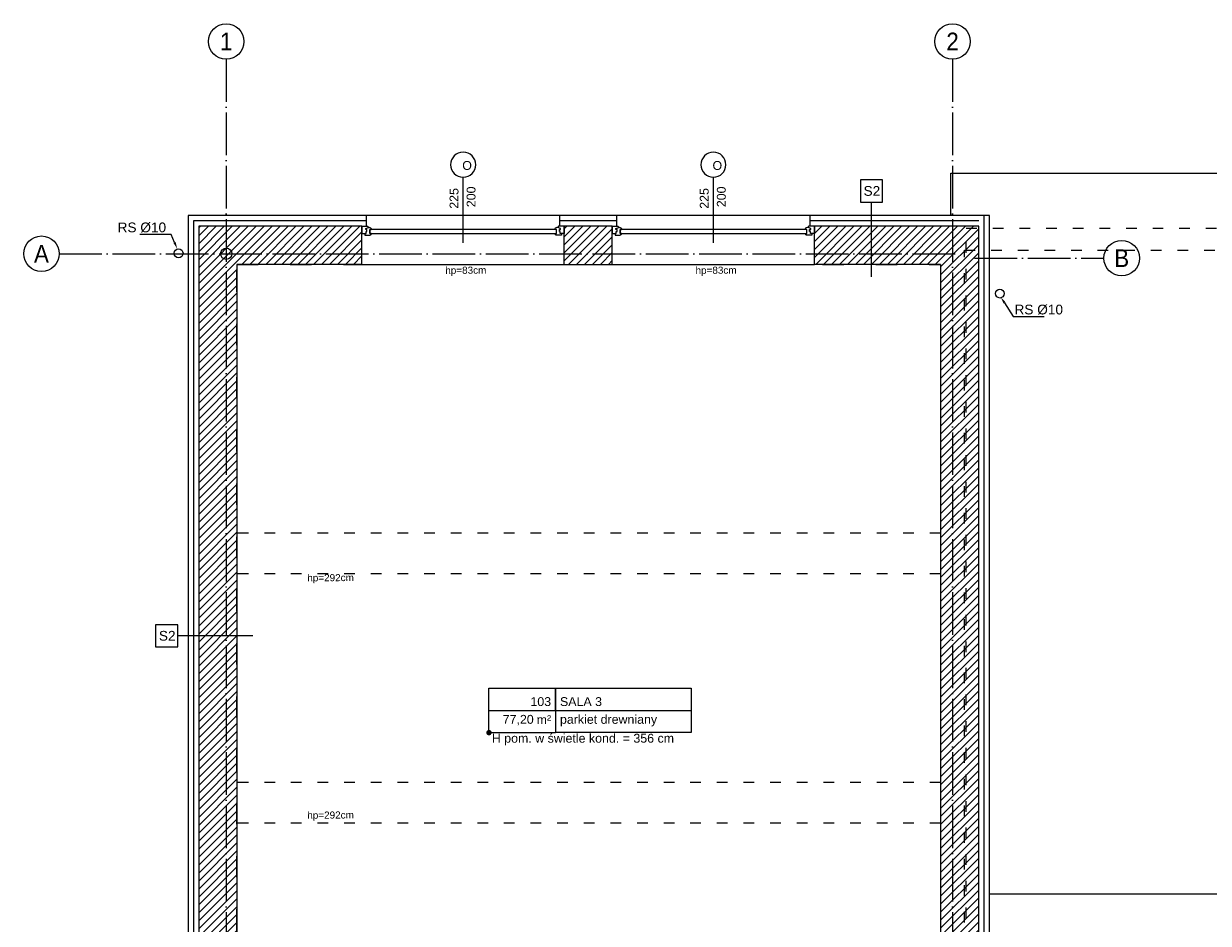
# Model space of a CAD drawing. Header units: millimetres. Extents: x 6506 to 43004, y 4581 to 25261.
# Tile 27 of 30: x 24690 to 26024, y 18858 to 19872. Entities that reach past the tile are written whole.
import ezdxf
from ezdxf import colors
from ezdxf.entities.mleader import LeaderData, LeaderLine
from ezdxf.enums import TextEntityAlignment as Align
from ezdxf.math import Vec2, Vec3

# ---------------------------------------------------------------- set-up
doc = ezdxf.new("R2010")
doc.units = ezdxf.units.MM
for name, pattern in [('ACAD_ISO03W100', [30, 12, -18]), ('ACAD_ISO04W100', [30, 24, -3, 0, -3]), ('DASHED', [19.05, 12.7, -6.35]), ('Osie$0$CONTINOUS', [0])]:
    doc.linetypes.add(name, pattern=pattern)
doc.layers.get('0').update_dxf_attribs({"color": 251, "lineweight": 5})
doc.layers.add('_ET-P.B.', color=1, linetype='Continuous', plot=False)
for name, color, linetype, lineweight in [('A_HATCH', 251, 'Continuous', 5), ('A_IZOLEACJA TERMI_PROJEKTOWANA', 251, 'Continuous', 5), ('A_KONST_ISTNIEJĄCE', 251, 'Continuous', 5), ('A_OPISY', 251, 'Continuous', 5), ('A_OSIE KONSTRUKCYJNE', 251, 'ACAD_ISO04W100', 5), ('A_RYNNY', 251, 'Continuous', 5), ('A_STOLARKA OKIENNA', 251, 'Continuous', 5), ('A_WIDOK', 251, 'Continuous', 5), ('A_WIDOK 2PLAN', 251, 'Continuous', 5), ('A_WIDOK-NAD', 251, 'DASHED', 5)]:
    doc.layers.add(name, color=color, linetype=linetype, lineweight=lineweight)
doc.layers.add('A_NIEWIDOCZNE  POMOCNICZE', color=251, linetype='ACAD_ISO03W100', lineweight=5, plot=False)
doc.styles.add('ARIAL', font='arial.ttf')
doc.styles.add('DEMIURG_100_opisy', font='arial.ttf', dxfattribs={"width": 0.9, "height": 20})
doc.styles.get("Standard").update_dxf_attribs({"font": 'arial.ttf'})
doc.linetypes.add('BATTING', pattern='A,0.0001,-0.1,[134,ltypeshp.shx,S=0.1,R=0,X=-0.1,Y=0],-0.2,[134,ltypeshp.shx,S=0.1,R=180,X=0.1,Y=0],-0.1', length=0.4001)

# ---------------------------------------------------------------- blocks, each defined once
blk = doc.blocks.new('*U60')
for p, q in [((-28, 0), (-28, -8)), ((-28, 0), (-21.3, 0)), ((-28, 0), (-28, -8)), ((-21.3, 0), (-20.7, -1.6)), ((193.3, 0), (192.7, -1.6)), ((200, 0), (193.3, 0)), ((200, 0), (200, -8)), ((-28, -8), (-24.8, -8)), ((-24.8, -8), (-24.8, -9.9)), ((-24.8, -8), (-23.4, -8)), ((-24.8, -9.9), (-18.9, -9.9)), ((-23.8, -2.4), (-20.7, -1.6)), ((-23.8, -3.7), (-23.8, -2.4)), ((-22.4, -3.7), (-23.8, -3.7)), ((-23.4, -8), (-23.4, -6.1)), ((-23.4, -6.1), (-22.4, -6.1)), ((-22.4, -6.1), (-22.4, -3.7)), ((-20.7, -1.6), (-19.9, -1.6)), ((-19.9, -1.6), (-20, -1)), ((-19.2, -8), (-19.2, -3.7)), ((-19.2, -3.7), (-17.6, -3.7)), ((-17.7, -8), (-19.2, -8)), ((-17.7, -9), (-17.7, -8)), ((191.2, -3.7), (189.6, -3.7)), ((189.7, -9), (189.7, -8)), ((189.7, -8), (191.2, -8)), ((196.8, -9.9), (190.9, -9.9)), ((191.2, -8), (191.2, -3.7)), ((191.9, -1.6), (192, -1)), ((192.7, -1.6), (191.9, -1.6)), ((195.8, -2.4), (192.7, -1.6)), ((194.4, -6.1), (194.4, -3.7)), ((194.4, -3.7), (195.8, -3.7)), ((195.4, -6.1), (194.4, -6.1)), ((195.4, -8), (195.4, -6.1)), ((196.8, -8), (195.4, -8)), ((195.8, -3.7), (195.8, -2.4)), ((200, -8), (196.8, -8)), ((196.8, -8), (196.8, -9.9))]:
    blk.add_line(p, q)
blk.add_lwpolyline([(-19.2, -3.7), (191.2, -3.7), (191.2, -8), (-19.2, -8)], close=True)
for centre, radius, start, end in [((-20.1, -3.5), 2.51, 356.8105, 86.8105), ((-19, -8.4), 1.5, 273.3553, 335.6854), ((192.1, -3.5), 2.51, 93.1895, 183.1895), ((191, -8.4), 1.5, 204.3146, 266.6447)]:
    blk.add_arc(centre, radius, start, end)
blk = doc.blocks.new('WARTOŚĆ')
at = {"layer": 'A_OPISY', "color": 144}
blk.add_line((0, 0), (0, 74), dxfattribs=at)
blk.add_circle((0, 88.1), 14.1, dxfattribs=at)
blk.add_attdef('OZ', (-10, 82.4), '', height=10, dxfattribs=at)
for tag, p in [('S', (-4, 32.6)), ('H', (15.1, 32.6))]:
    blk.add_attdef(tag, p, '', height=10, rotation=90, dxfattribs=at)
blk = doc.blocks.new('*U19')
at = {"lineweight": 5}
for p, q in [((-75, -25), (-75, 25)), ((-75, 25), (0, 25)), ((0, 0), (0, 25)), ((0, 25), (152.7, 25)), ((152.7, 25), (152.7, -25)), ((-75, -25), (0, -25)), ((152.7, -25), (0, -25))]:
    blk.add_line(p, q, dxfattribs=at)
at = {"lineweight": 5, "ltscale": 18.5}
for p, q in [((0, 25), (0, -25)), ((-75, 0), (152.7, 0))]:
    blk.add_line(p, q, dxfattribs=at)
at = {"lineweight": 5, "ltscale": 18.5, "insert": (-5, -10.4), "char_height": 10, "attachment_point": 6, "style": 'ARIAL'}
blk.add_mtext('\\A1;m²', dxfattribs=at)
at = {"lineweight": 5, "style": 'ARIAL'}
blk.add_attdef('1NR', text='', height=10, dxfattribs=at).set_placement((-5, 5), align=Align.RIGHT)
blk.add_attdef('2POM', (5, 5), '', height=10, dxfattribs=at)
blk.add_attdef('4PL2', text='', height=10, dxfattribs=at).set_placement((-24.6, -5), align=Align.TOP_RIGHT)
blk.add_attdef('3POS', text='', height=10, dxfattribs=at).set_placement((5, -5), align=Align.TOP_LEFT)
blk = doc.blocks.new('_Dot')
at = {"color": 0, "linetype": 'ByBlock', "lineweight": -2}
blk.add_line((-0.5, 0), (-1, 0), dxfattribs=at)
at = {"color": 0, "linetype": 'ByBlock', "const_width": 0.5}
blk.add_lwpolyline([(-0.25, 0, 1), (0.25, 0, 1)], format="xyb", close=True, dxfattribs=at)
blk = doc.blocks.new('A$C20a69281')
at = {"layer": '_ET-P.B.'}
blk.add_circle((11593.5, 0), 6.33, dxfattribs=at)

msp = doc.modelspace()

# ---------------------------------------------------------------- hatches: boundary and pattern name
at = {"layer": 'A_HATCH'}
h = msp.add_hatch(dxfattribs=at)
h.set_pattern_fill('ANSI31', color=256, scale=2)
h.set_pattern_definition([(45, (1960.232, 693.5185), (-4.490128, 4.490128), [])])
h.paths.add_polyline_path([(25765.8, 18438.7), (25765.8, 19643.7), (25580.8, 19643.7), (25580.8, 19600.7), (25722.8, 19600.7), (25722.8, 18725.7), (25707.8, 18725.7), (25707.8, 18466.7), (25594.8, 18466.7), (25594.8, 18440.7), (25710.8, 18440.7), (25710.8, 18337.7), (25722.8, 18337.7), (25722.8, 18207.7), (25462.8, 18207.7), (25462.8, 18164.7), (25765.8, 18164.7)])
h.paths.add_polyline_path([(25733.3, 18365.6), (25719.3, 18365.6), (25719.3, 18379.6), (25733.3, 18379.6)], flags=16)
h.paths.add_polyline_path([(25716.3, 18561.5), (25716.3, 18575.5)], flags=16)
h.paths.add_polyline_path([(25234.8, 18197.7), (25069.8, 18197.7), (25069.8, 18201.7), (24929.8, 18201.7), (24929.8, 18207.7), (24929.8, 18226.7), (24886.8, 18226.7), (24886.8, 18164.7), (25234.8, 18164.7)])
h.paths.add_polyline_path([(24929.8, 19600.7), (25070.8, 19600.7), (25070.8, 19643.7), (24886.8, 19643.7), (24886.8, 18702.7), (24929.8, 18702.7)])
h.paths.add_polyline_path([(25352.8, 19643.7), (25298.8, 19643.7), (25298.8, 19600.7), (25352.8, 19600.7)])

# ---------------------------------------------------------------- linework, layer by layer
at = {"layer": 'A_IZOLEACJA TERMI_PROJEKTOWANA', "ltscale": 2}
for p, q in [((25075.8, 19643.7), (25075.8, 19655.7)), ((25293.8, 19643.7), (25293.8, 19655.7)), ((25357.8, 19643.7), (25357.8, 19655.7)), ((25575.8, 19643.7), (25575.8, 19655.7))]:
    msp.add_line(p, q, dxfattribs=at)
for points in [[(25075.8, 19655.7), (24874.8, 19655.7), (24874.8, 18697.7)], [(25357.8, 19655.7), (25293.8, 19655.7)], [(25457.8, 18152.7), (25777.8, 18152.7), (25777.8, 19655.7)], [(25777.8, 19655.7), (25575.8, 19655.7)]]:
    msp.add_lwpolyline(points, dxfattribs=at)
at = {"layer": 'A_IZOLEACJA TERMI_PROJEKTOWANA', "linetype": 'BATTING', "ltscale": 14}
for points in [[(25457.8, 18158.7), (25771.8, 18158.7), (25771.8, 19655.7)], [(25075.8, 19649.7), (24880.8, 19649.7), (24880.8, 18697.7)], [(25357.8, 19649.7), (25293.8, 19649.7)], [(25765.8, 19649.7), (25575.8, 19649.7)]]:
    msp.add_lwpolyline(points, dxfattribs=at)
at = {"layer": 'A_KONST_ISTNIEJĄCE', "ltscale": 2}
for p, q in [((25070.8, 19600.7), (25070.8, 19643.7)), ((25298.8, 19600.7), (25298.8, 19643.7)), ((25352.8, 19600.7), (25352.8, 19643.7)), ((25580.8, 19600.7), (25580.8, 19643.7)), ((25070.8, 19600.7), (24929.8, 19600.7)), ((24929.8, 19600.7), (24929.8, 18702.7)), ((25298.8, 19600.7), (25352.8, 19600.7)), ((25722.8, 19600.7), (25580.8, 19600.7)), ((25722.8, 19600.7), (25722.8, 18725.7))]:
    msp.add_line(p, q, dxfattribs=at)
for points in [[(25070.8, 19643.7), (24886.8, 19643.7), (24886.8, 18702.7)], [(25352.8, 19643.7), (25298.8, 19643.7)], [(25765.8, 18438.7), (25765.8, 19643.7), (25580.8, 19643.7)]]:
    msp.add_lwpolyline(points, dxfattribs=at)
at = {"layer": 'A_NIEWIDOCZNE  POMOCNICZE', "ltscale": 2}
msp.add_lwpolyline([(24929.8, 19600.7), (25722.8, 19600.7), (25722.8, 18725.7), (25707.8, 18725.7), (25707.8, 18466.7), (25398.8, 18466.7), (25398.8, 18729.7), (24929.8, 18729.7), (24929.8, 19600.7)], dxfattribs=at)
at = {"layer": 'A_OPISY'}
for p, q in [((25644.9, 19586.5), (25644.9, 19670.9)), ((24947.7, 19181.9), (24863.2, 19181.9))]:
    msp.add_line(p, q, dxfattribs=at)
for points in [[(25632.4, 19670.9), (25657.4, 19670.9), (25657.4, 19695.9), (25632.4, 19695.9)], [(24838.2, 19169.4), (24863.2, 19169.4), (24863.2, 19194.4), (24838.2, 19194.4)]]:
    msp.add_lwpolyline(points, close=True, dxfattribs=at)
at = {"layer": 'A_OSIE KONSTRUKCYJNE', "ltscale": 2}
for p, q in [((24917.8, 19832), (24917.8, 17974.9)), ((25736.3, 19832), (25736.3, 17974.9)), ((24729.6, 19612.7), (25741.4, 19612.7)), ((25761, 19607.7), (25906.9, 19607.7))]:
    msp.add_line(p, q, dxfattribs=at)
at = {"layer": 'A_OSIE KONSTRUKCYJNE', "linetype": 'Continuous'}
for centre in [(24917.8, 19852), (25736.3, 19852), (24709.6, 19612.7), (25926.9, 19607.7)]:
    msp.add_circle(centre, 20, dxfattribs=at)
at = {"layer": 'A_RYNNY'}
for centre in [(24864.1, 19613.2), (25789.6, 19567.8)]:
    msp.add_circle(centre, 5, dxfattribs=at)
at = {"layer": 'A_WIDOK', "ltscale": 2}
for p, q in [((25293.8, 19655.7), (25075.8, 19655.7)), ((25575.8, 19655.7), (25357.8, 19655.7)), ((25070.8, 19600.7), (25298.8, 19600.7)), ((25352.8, 19600.7), (25580.8, 19600.7)), ((25777.8, 18891.2), (26649.8, 18891.2))]:
    msp.add_line(p, q, dxfattribs=at)
msp.add_lwpolyline([(25734.3, 19655.7), (25734.3, 19703.7), (27419.8, 19703.7), (27419.8, 18107.7), (26976.8, 18107.7), (26976.8, 17843.7), (25734.3, 17843.7), (25328.3, 17843.7), (25328.3, 18152.7)], dxfattribs=at)
at = {"layer": 'A_WIDOK 2PLAN', "linetype": 'ACAD_ISO03W100'}
for points in [[(27357.8, 18323.7), (27357.8, 18169.7), (26887.8, 18169.7), (26887.8, 18323.7), (25751.8, 18323.7), (25751.8, 19641.7), (27357.8, 19641.7)], [(27332.8, 18323.7), (27332.8, 18194.7), (26912.8, 18194.7), (26912.8, 18348.7), (25749.8, 18348.7), (25749.8, 19616.7), (27332.8, 19616.7)]]:
    msp.add_lwpolyline(points, close=True, dxfattribs=at)
at = {"layer": 'A_WIDOK-NAD', "linetype": 'ACAD_ISO03W100'}
for p, q in [((25722.8, 19297.7), (24929.8, 19297.7)), ((25722.8, 19251.7), (24929.8, 19251.7)), ((25722.8, 19016.7), (24929.8, 19016.7)), ((25722.8, 18970.7), (24929.8, 18970.7))]:
    msp.add_line(p, q, dxfattribs=at)

# ---------------------------------------------------------------- block references
at = {"layer": 'A_OPISY', "transparency": 33554559}
ref = msp.add_blockref('WARTOŚĆ', (25184.8, 19625), dxfattribs=dict(at, xscale=-1))
ref.add_attrib('S', '200', (25198.7, 19665.2), dxfattribs={"color": 0, "height": 10, "rotation": 90})
ref.add_attrib('H', '225', (25179.5, 19663.4), dxfattribs={"color": 0, "height": 10, "rotation": 90})
ref.add_attrib('OZ', 'O', (25183.8, 19707.2), dxfattribs={"color": 0, "height": 10})
ref = msp.add_blockref('WARTOŚĆ', (25466.8, 19625), dxfattribs=dict(at, xscale=-1))
ref.add_attrib('S', '200', (25480.7, 19665.2), dxfattribs={"height": 10, "rotation": 90})
ref.add_attrib('H', '225', (25461.5, 19663.4), dxfattribs={"height": 10, "rotation": 90})
ref.add_attrib('OZ', 'O', (25465.8, 19707.2), dxfattribs={"height": 10})
at = {"layer": 'A_OPISY'}
msp.add_blockref('*U19', (25288.9, 19097.8), dxfattribs=at).add_auto_attribs({'1NR': '103', '2POM': 'SALA 3', '3POS': 'parkiet drewniany', '4PL2': '77,20'})
at = {"layer": 'A_STOLARKA OKIENNA', "transparency": 33554559, "xscale": -1}
for p in [(25270.8, 19643.7), (25552.8, 19643.7)]:
    msp.add_blockref('*U60', p, dxfattribs=at)
at = {"layer": 'A_WIDOK', "ltscale": 2}
msp.add_blockref('A$C20a69281', (13324.3, 19612.7), dxfattribs=at)

# ---------------------------------------------------------------- texts
at = {"layer": 'A_OPISY'}
for s, p in [('S2', (25636, 19678)), ('RS %%C10', (24795.4, 19636.9)), ('RS %%C10', (25806.1, 19544.3)), ('S2', (24841.9, 19176.5))]:
    msp.add_text(s, height=11, dxfattribs=at).set_placement(p)
at = {"layer": 'A_OPISY', "transparency": 33554559, "char_height": 8, "attachment_point": 5, "rotation": 0.4248}
for s, insert in [('hp=83cm', (25187.8, 19592.9)), ('hp=83cm', (25469.8, 19592.9)), ('hp=292cm', (25035.4, 19246.3)), ('hp=292cm', (25035.4, 18978.7))]:
    msp.add_mtext_dynamic_manual_height_columns(s, width=44.391, gutter_width=12.5, heights=[0], dxfattribs=dict(at, insert=insert))
at = {"layer": 'A_OPISY', "insert": (25217.1, 19071.5), "char_height": 10, "attachment_point": 1}
msp.add_mtext_dynamic_manual_height_columns('H pom. w świetle kond. = 356 cm', width=254.354, gutter_width=0, heights=[12.8], dxfattribs=at)
at = {"layer": 'A_OSIE KONSTRUKCYJNE', "linetype": 'Osie$0$CONTINOUS', "style": 'DEMIURG_100_opisy', "width": 0.9}
for s, p in [('1', (24917.8, 19852)), ('2', (25736.3, 19852)), ('A', (24709.6, 19612.7)), ('B', (25926.9, 19607.7))]:
    msp.add_text(s, height=20, dxfattribs=at).set_placement(p, align=Align.MIDDLE_CENTER)

# ---------------------------------------------------------------- leaders
at = {"layer": 'A_OPISY'}
ml = msp.add_multileader_mtext('Standard', dxfattribs=at)
ml.set_content('', color=256)
ml.set_leader_properties()
ml.build(insert=Vec2(0, 0))
ml.multileader.update_dxf_attribs({"dogleg_length": 35, "arrow_head_size": 8})
ctx = ml.context
ctx.base_point, ctx.arrow_head_size, ctx.plane_origin = Vec3(24816.6, 19634.5), 8, Vec3(24902.4, 19611.6)
ctx.text_align_type = 2
notes = []
notes.append((ctx, [(0, (1, 1, 0), (24855.6, 19634.5), (-1, 0), 35, [(0, [(24862.7, 19618.1)], 0, [])])]))
ctx.mtext.insert, ctx.mtext.alignment, ctx.mtext.flow_direction = Vec3(24818.6, 19636.5), 3, 5
ml = msp.add_multileader_mtext('Standard', dxfattribs=at)
ml.set_content('', color=256)
ml.set_leader_properties()
ml.build(insert=Vec2(0, 0))
ml.multileader.update_dxf_attribs({"dogleg_length": 35, "arrow_head_size": 8})
ctx = ml.context
ctx.base_point, ctx.arrow_head_size, ctx.plane_origin = Vec3(25839.7, 19541.9), 8, Vec3(25830.2, 19557.7)
notes.append((ctx, [(1, (1, 1, 0), (25804.7, 19541.9), (1, 0), 35, [(0, [(25790.5, 19564.1)], 0, [])])]))
ctx.mtext.insert, ctx.mtext.flow_direction = Vec3(25841.7, 19543.9), 5
ml = msp.add_multileader_mtext('Standard', dxfattribs=at)
ml.set_content('', color=256)
ml.set_leader_properties()
ml.set_arrow_properties(name='DOT')
ml.build(insert=Vec2(0, 0))
ml.multileader.update_dxf_attribs({"arrow_head_size": 6})
ctx = ml.context
ctx.base_point, ctx.arrow_head_size, ctx.plane_origin = Vec3(25228.4, 19122.8), 6, Vec3(25011.9, 19590.5)
notes.append((ctx, [(0, (1, 1, 0), (25213.9, 19122.8), (1, 0), 14.5, [(0, [(25213.9, 19072.8)], 0, [])])]))
ctx.mtext.insert, ctx.mtext.flow_direction = Vec3(25230.4, 19124.8), 5
for ctx, leaders in notes:
    for number, flags, end, landing, length, lines in leaders:
        leader = LeaderData()
        leader.index, (leader.has_last_leader_line, leader.has_dogleg_vector, leader.attachment_direction) = number, flags
        leader.last_leader_point, leader.dogleg_vector, leader.dogleg_length = Vec3(end), Vec3(landing), length
        for number, points, colour, breaks in lines:
            line = LeaderLine()
            line.index, line.vertices, line.color, line.breaks = number, Vec3.list(points), colors.encode_raw_color(colour), breaks
            leader.lines.append(line)
        ctx.leaders.append(leader)

doc.saveas('drawing.dxf')
